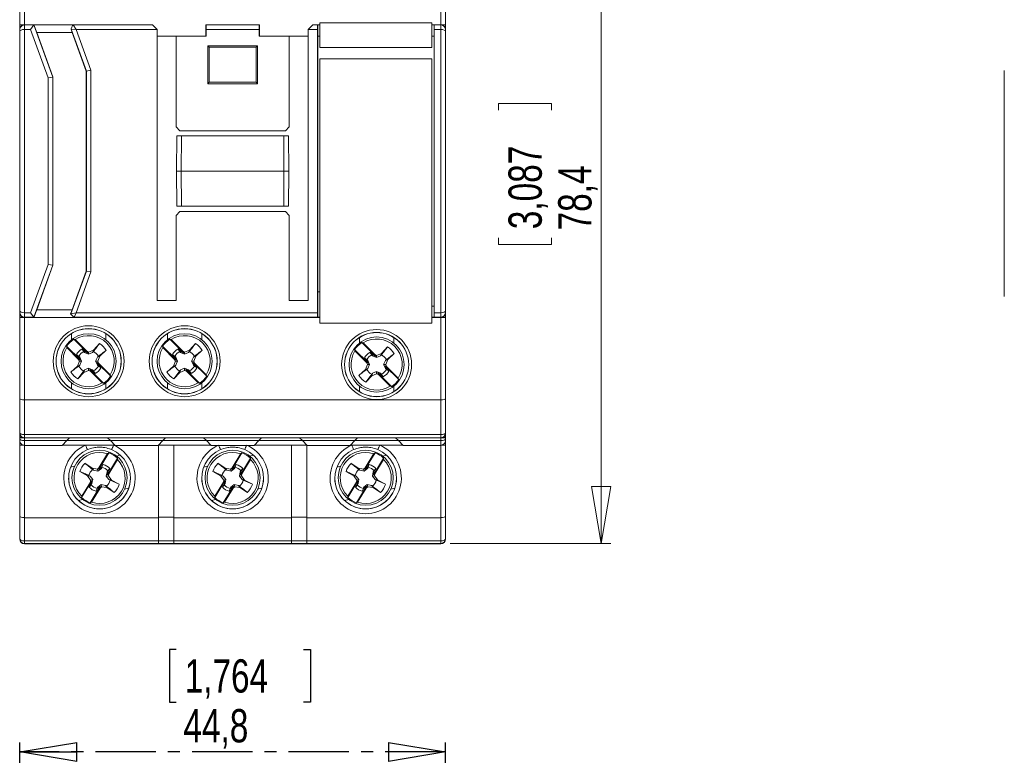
# Model space of a CAD drawing. Header units: millimetres. Extents: x 0 to 420, y 0 to 297.
# Tile 9 of 11: x 180 to 283, y 148 to 226. Entities that reach past the tile are written whole.
import ezdxf

# ---------------------------------------------------------------- set-up
doc = ezdxf.new("R2010")
doc.units = ezdxf.units.MM
doc.linetypes.add('CENTER', pattern=[10.16, 6.35, -1.27, 1.27, -1.27])
doc.layers.add('CENTRO', color=7, linetype='CENTER')
doc.styles.add('SLDTEXTSTYLE3', font='TXT', dxfattribs={"width": 0.75})
doc.dimstyles.new('SLDDIMSTYLE0', dxfattribs={"dimtxt": 3.5, "dimasz": 6, "dimexe": 0, "dimexo": 0.0625, "dimgap": 0.875, "dimtad": 1, "dimdec": 1, "dimrnd": 1e-09, "dimzin": 12, "dimdsep": 46, "dimtxsty": 'SLDTEXTSTYLE3', "dimblk1": 'CLOSED', "dimblk2": 'CLOSED', "dimsah": 1, "dimcen": 0.09, "dimadec": 0, "dimazin": 3, "dimtfac": 1, "dimtdec": 1, "dimtofl": 0, "dimtmove": 0, "dimatfit": 3, "dimldrblk": 'CLOSED', "dimfxl": 0, "dimfrac": 2, "dimtolj": 1, "dimtzin": 12, "dimarcsym": 0})

# ---------------------------------------------------------------- blocks, each defined once
blk = doc.blocks.new('_CLOSED')
at = {"color": 0, "linetype": 'ByBlock', "lineweight": -2}
for p, q in [((-1, 0.166667), (0, 0)), ((-1, 0.166667), (-1, -0.166667)), ((0, 0), (-1, -0.166667)), ((0, 0), (-1, 0))]:
    blk.add_line(p, q, dxfattribs=at)
blk = doc.blocks.new('_D')
at = {"color": 7, "linetype": 'Continuous', "lineweight": 0}
for p, q in [((225.09, 249.17), (241.96, 249.17)), ((240.96, 249.17), (240.96, 170.78)), ((230.16, 216.38), (230.16, 217.09)), ((230.16, 217.09), (235.72, 217.09)), ((235.72, 217.09), (235.72, 216.38)), ((230.16, 202.96), (230.16, 202.25)), ((230.16, 202.25), (235.72, 202.25)), ((235.72, 202.25), (235.72, 202.96)), ((225.09, 170.78), (241.96, 170.78))]:
    blk.add_line(p, q, dxfattribs=at)
at = {"color": 7, "linetype": 'Continuous', "lineweight": 0, "xscale": 6, "yscale": 6}
for p, rotation in [((240.96, 249.17, 32.92), 90.00000000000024), ((240.96, 170.78, 32.92), 270.0000000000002)]:
    blk.add_blockref('_CLOSED', p, dxfattribs=dict(at, rotation=rotation))
at = {"color": 7, "linetype": 'Continuous', "lineweight": 0, "char_height": 3.5, "attachment_point": 1, "rotation": 90, "style": 'SLDTEXTSTYLE3'}
for s, insert in [('3,087', (231.21, 203.85, 32.92)), ('78,4', (236.44, 203.72, 32.92))]:
    blk.add_mtext(s, dxfattribs=dict(at, insert=insert))
blk = doc.blocks.new('_D_1')
at = {"layer": 'CENTRO'}
for p, q in [((196.25, 159.64), (195.54, 159.64)), ((195.54, 159.64), (195.54, 154.08)), ((209.66, 159.64), (210.37, 159.64)), ((210.37, 159.64), (210.37, 154.08)), ((195.54, 154.08), (196.25, 154.08)), ((210.37, 154.08), (209.66, 154.08)), ((179.79, 144.78), (179.79, 149.85)), ((224.59, 144.78), (224.59, 149.85)), ((224.59, 148.85), (179.79, 148.85))]:
    blk.add_line(p, q, dxfattribs=at)
at = {"layer": 'CENTRO', "xscale": 6, "yscale": 6, "rotation": 180.0000000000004}
blk.add_blockref('_CLOSED', (179.79, 148.85, -6.8), dxfattribs=at)
at = {"layer": 'CENTRO', "xscale": 6, "yscale": 6}
blk.add_blockref('_CLOSED', (224.59, 148.85, -6.8), dxfattribs=at)
at = {"layer": 'CENTRO', "char_height": 3.5, "attachment_point": 1, "style": 'SLDTEXTSTYLE3'}
for s, insert in [('1,764', (197.14, 158.6, -6.8)), ('44,8', (197.01, 153.36, -6.8))]:
    blk.add_mtext(s, dxfattribs=dict(at, insert=insert))

msp = doc.modelspace()

# ---------------------------------------------------------------- linework, layer by layer
at = {"color": 7, "linetype": 'Continuous', "lineweight": 15}
for p, q in [((179.79, 225.36), (179.79, 233.92)), ((180.29, 234.01), (180.29, 225.36)), ((224.09, 225.36), (224.09, 234.01)), ((224.59, 233.92), (224.59, 225.36)), ((180.29, 225.36), (179.79, 225.36)), ((179.79, 225.36), (179.79, 224.86)), ((179.79, 224.84), (179.79, 224.86)), ((179.79, 224.66), (179.79, 224.84)), ((180.29, 225.36), (180.29, 225.34)), ((181.29, 225.36), (180.29, 225.36)), ((180.29, 225.34), (180.29, 224.86)), ((180.29, 225.34), (181.27, 225.34)), ((180.29, 224.86), (180.29, 195.06)), ((180.94, 224.86), (180.29, 224.86)), ((181.27, 225.34), (180.94, 224.86)), ((182.79, 219.78), (180.94, 224.86)), ((181.29, 225.36), (181.27, 225.34)), ((181.27, 225.34), (183.26, 219.86)), ((181.58, 224.56), (181.29, 225.36)), ((185.4, 225.36), (181.29, 225.36)), ((185.2, 224.93), (185.19, 224.9)), ((185.19, 224.9), (185.31, 224.56)), ((185.2, 224.93), (185.39, 225.34)), ((185.2, 224.93), (185.21, 224.89)), ((185.21, 224.89), (185.73, 224.86)), ((186.81, 220.49), (185.21, 224.89)), ((185.4, 225.36), (185.39, 225.34)), ((185.42, 225.34), (185.39, 225.34)), ((193.74, 225.36), (185.4, 225.36)), ((185.73, 224.86), (185.42, 225.34)), ((185.42, 225.34), (193.76, 225.34)), ((185.73, 224.86), (187.29, 220.57)), ((194.24, 224.86), (185.73, 224.86)), ((193.76, 225.34), (193.74, 225.36)), ((194.24, 224.86), (193.76, 225.34)), ((194.24, 224.86), (194.24, 196.36)), ((199.37, 224.16), (199.37, 225.36)), ((199.37, 225.36), (199.39, 225.34)), ((205.01, 225.36), (199.37, 225.36)), ((199.39, 224.86), (199.39, 225.34)), ((199.39, 225.34), (204.98, 225.34)), ((199.39, 224.16), (199.39, 224.86)), ((204.98, 224.86), (199.39, 224.86)), ((205.01, 225.36), (204.98, 225.34)), ((204.98, 225.34), (204.98, 224.86)), ((204.98, 224.86), (204.98, 224.16)), ((205.01, 225.36), (205.01, 224.16)), ((210.61, 225.34), (210.14, 224.86)), ((211.13, 224.86), (210.14, 224.86)), ((210.14, 196.36), (210.14, 224.86)), ((210.64, 225.36), (210.61, 225.34)), ((210.61, 225.34), (211.13, 225.34)), ((211.36, 225.36), (210.64, 225.36)), ((211.13, 225.34), (211.13, 224.86)), ((211.14, 225.34), (211.13, 225.34)), ((211.13, 224.86), (211.13, 195.06)), ((211.14, 225.34), (211.14, 224.16)), ((211.36, 225.34), (211.14, 225.34)), ((211.36, 225.56), (223.16, 225.56)), ((211.36, 225.56), (211.36, 222.96)), ((223.16, 225.56), (223.16, 222.96)), ((224.09, 225.36), (223.16, 225.36)), ((223.39, 225.34), (223.16, 225.34)), ((223.39, 224.86), (223.39, 225.34)), ((223.39, 225.34), (224.09, 225.34)), ((223.39, 225.34), (223.39, 225.34)), ((223.39, 224.16), (223.39, 225.34)), ((224.09, 224.86), (223.39, 224.86)), ((223.39, 195.06), (223.39, 224.86)), ((224.09, 225.34), (224.09, 225.36)), ((224.59, 225.36), (224.09, 225.36)), ((224.09, 224.86), (224.09, 225.34)), ((224.09, 195.06), (224.09, 224.86)), ((224.59, 224.86), (224.59, 225.36)), ((224.59, 224.86), (224.59, 224.84)), ((224.59, 224.84), (224.59, 224.66)), ((179.79, 195.27), (179.79, 224.66)), ((181.58, 224.56), (183.28, 219.87)), ((185.31, 224.56), (181.58, 224.56)), ((186.79, 220.49), (185.31, 224.56)), ((199.37, 224.16), (194.24, 224.16)), ((196.24, 224.16), (199.39, 224.16)), ((196.24, 214.61), (196.24, 224.16)), ((199.39, 224.16), (196.24, 224.16)), ((196.24, 224.16), (196.24, 224.16)), ((199.37, 224.16), (199.39, 224.16)), ((199.39, 224.16), (199.39, 224.16)), ((199.39, 224.16), (199.39, 224.16)), ((204.98, 224.16), (208.14, 224.16)), ((204.99, 224.16), (204.98, 224.16)), ((205.01, 224.16), (204.99, 224.16)), ((204.99, 224.16), (204.99, 224.16)), ((208.14, 224.16), (204.99, 224.16)), ((210.14, 224.16), (205.01, 224.16)), ((208.14, 224.16), (208.14, 214.61)), ((208.14, 224.16), (208.14, 224.16)), ((211.14, 197.26), (211.14, 224.16)), ((211.14, 224.16), (211.36, 224.16)), ((223.16, 224.16), (223.39, 224.16)), ((223.39, 224.16), (223.39, 195.76)), ((224.59, 224.66), (224.59, 195.27)), ((204.79, 223.16), (199.59, 223.16)), ((199.59, 223.16), (199.59, 219.16)), ((199.73, 223.02), (199.59, 223.16)), ((204.65, 223.02), (199.73, 223.02)), ((199.73, 223.02), (199.73, 219.31)), ((204.65, 223.02), (204.79, 223.16)), ((204.65, 219.31), (204.65, 223.02)), ((204.79, 219.16), (204.79, 223.16)), ((211.36, 222.96), (223.16, 222.96)), ((211.36, 221.76), (211.36, 193.96)), ((211.36, 221.76), (223.16, 221.76)), ((223.16, 221.76), (223.16, 193.96)), ((183.26, 219.86), (182.79, 219.78)), ((182.79, 200.15), (182.79, 219.78)), ((183.28, 219.87), (183.26, 219.86)), ((183.26, 219.86), (183.26, 200.06)), ((183.28, 219.87), (183.28, 200.06)), ((186.79, 220.49), (186.81, 220.49)), ((186.79, 199.44), (186.79, 220.49)), ((186.81, 220.49), (187.29, 220.57)), ((186.81, 199.44), (186.81, 220.49)), ((187.29, 220.57), (187.29, 199.35)), ((283.37, 220.56), (283.37, 196.76)), ((199.73, 219.31), (199.59, 219.16)), ((199.59, 219.16), (204.79, 219.16)), ((199.73, 219.31), (204.65, 219.31)), ((204.65, 219.31), (204.79, 219.16)), ((196.24, 214.61), (196.64, 214.21)), ((207.74, 214.21), (208.14, 214.61)), ((196.29, 209.96), (196.31, 213.66)), ((196.31, 213.66), (196.81, 213.66)), ((207.74, 214.21), (196.64, 214.21)), ((196.81, 213.66), (196.79, 209.96)), ((207.57, 213.66), (196.81, 213.66)), ((207.59, 209.96), (207.57, 213.66)), ((207.57, 213.66), (208.07, 213.66)), ((208.07, 213.66), (208.09, 209.96)), ((196.31, 206.26), (196.29, 209.96)), ((196.29, 209.96), (196.79, 209.96)), ((196.79, 209.96), (207.59, 209.96)), ((196.79, 209.96), (196.81, 206.26)), ((207.57, 206.26), (207.59, 209.96)), ((207.59, 209.96), (208.09, 209.96)), ((208.09, 209.96), (208.07, 206.26)), ((196.81, 206.26), (196.31, 206.26)), ((207.57, 206.26), (196.81, 206.26)), ((208.07, 206.26), (207.57, 206.26)), ((196.64, 205.71), (196.24, 205.31)), ((196.24, 196.36), (196.24, 205.31)), ((196.64, 205.71), (207.74, 205.71)), ((208.14, 205.31), (207.74, 205.71)), ((208.14, 205.31), (208.14, 196.36)), ((180.94, 195.06), (182.79, 200.15)), ((183.26, 200.06), (181.27, 194.59)), ((183.28, 200.06), (181.58, 195.36)), ((183.26, 200.06), (182.79, 200.15)), ((183.28, 200.06), (183.26, 200.06)), ((185.18, 194.94), (186.81, 199.44)), ((185.31, 195.36), (186.79, 199.44)), ((187.29, 199.35), (185.73, 195.06)), ((186.79, 199.44), (186.81, 199.44)), ((186.81, 199.44), (187.29, 199.35)), ((211.14, 197.26), (211.14, 194.59)), ((211.36, 197.26), (211.14, 197.26)), ((194.24, 196.36), (196.24, 196.36)), ((208.14, 196.36), (210.14, 196.36)), ((179.79, 195.09), (179.79, 195.27)), ((179.79, 195.06), (179.79, 195.09)), ((179.79, 195.06), (179.79, 194.56)), ((180.29, 195.06), (180.94, 195.06)), ((180.29, 195.06), (180.29, 194.59)), ((181.27, 194.59), (180.94, 195.06)), ((181.29, 194.56), (181.58, 195.36)), ((181.58, 195.36), (185.31, 195.36)), ((185.31, 195.36), (185.15, 194.93)), ((185.15, 194.93), (185.17, 194.91)), ((185.18, 194.94), (185.17, 194.91)), ((185.17, 194.91), (185.49, 194.59)), ((185.18, 194.94), (185.73, 195.06)), ((185.52, 194.59), (185.73, 195.06)), ((185.73, 195.06), (211.13, 195.06)), ((211.13, 195.06), (211.13, 194.59)), ((223.39, 195.76), (223.16, 195.76)), ((223.39, 194.59), (223.39, 195.76)), ((223.39, 194.59), (223.39, 195.06)), ((223.39, 195.06), (224.09, 195.06)), ((224.09, 194.59), (224.09, 195.06)), ((224.59, 195.27), (224.59, 195.09)), ((224.59, 195.09), (224.59, 195.06)), ((224.59, 194.56), (224.59, 195.06)), ((180.29, 194.56), (179.79, 194.56)), ((179.79, 186), (179.79, 194.56)), ((181.27, 194.59), (180.29, 194.59)), ((180.29, 194.59), (180.29, 194.56)), ((181.29, 194.56), (180.29, 194.56)), ((180.29, 194.56), (180.29, 185.91)), ((181.29, 194.56), (181.27, 194.59)), ((185.51, 194.56), (181.29, 194.56)), ((185.49, 194.59), (185.52, 194.59)), ((185.49, 194.59), (185.51, 194.56)), ((208.14, 194.56), (185.51, 194.56)), ((211.13, 194.59), (185.52, 194.59)), ((208.14, 194.58), (208.14, 194.56)), ((210.14, 194.56), (208.14, 194.56)), ((210.14, 194.58), (210.14, 194.56)), ((211.36, 194.56), (210.14, 194.56)), ((211.14, 194.59), (211.13, 194.59)), ((211.14, 194.59), (211.36, 194.59)), ((223.16, 193.96), (211.36, 193.96)), ((223.16, 194.59), (223.39, 194.59)), ((224.09, 194.56), (223.16, 194.56)), ((224.09, 194.59), (223.39, 194.59)), ((223.39, 194.59), (223.39, 194.59)), ((224.09, 194.56), (224.09, 194.59)), ((224.09, 185.91), (224.09, 194.56)), ((224.59, 194.56), (224.09, 194.56)), ((224.59, 194.56), (224.59, 186)), ((185.61, 192.24), (185.47, 192.28)), ((186.92, 190.84), (185.47, 192.28)), ((186.84, 191.01), (185.61, 192.24)), ((187.55, 191.14), (188.18, 191.83)), ((197.02, 190.84), (195.57, 192.28)), ((195.71, 192.24), (195.57, 192.28)), ((196.94, 191.01), (195.71, 192.24)), ((197.65, 191.14), (198.28, 191.83)), ((217.22, 190.49), (215.77, 191.93)), ((215.91, 191.89), (215.77, 191.93)), ((217.14, 190.66), (215.91, 191.89)), ((184.72, 191.53), (184.76, 191.4)), ((186.17, 190.09), (184.72, 191.53)), ((185.99, 190.16), (184.76, 191.4)), ((185.76, 190.67), (186.01, 190.47)), ((186.03, 190.41), (185.76, 190.67)), ((186.53, 190.99), (186.34, 191.25)), ((186.34, 191.25), (186.59, 190.97)), ((186.62, 190.89), (186.53, 190.99)), ((186.62, 190.89), (186.59, 190.97)), ((186.59, 190.97), (186.92, 190.84)), ((187.04, 190.7), (186.62, 190.89)), ((186.92, 190.84), (186.84, 191.01)), ((186.84, 191.01), (187.04, 190.93)), ((187.04, 190.93), (187.55, 191.14)), ((187.04, 190.7), (187.04, 190.93)), ((187.45, 190.89), (187.04, 190.7)), ((187.45, 190.89), (187.55, 191.14)), ((187.54, 190.99), (187.45, 190.89)), ((188.9, 191.11), (188.21, 190.48)), ((196.27, 190.09), (194.82, 191.53)), ((194.82, 191.53), (194.86, 191.4)), ((196.09, 190.16), (194.86, 191.4)), ((196.13, 190.41), (195.86, 190.67)), ((195.86, 190.67), (196.11, 190.47)), ((196.44, 191.25), (196.69, 190.97)), ((196.63, 190.99), (196.44, 191.25)), ((196.72, 190.89), (196.63, 190.99)), ((196.72, 190.89), (196.69, 190.97)), ((196.69, 190.97), (197.02, 190.84)), ((197.14, 190.7), (196.72, 190.89)), ((197.02, 190.84), (196.94, 191.01)), ((196.94, 191.01), (197.14, 190.93)), ((197.14, 190.93), (197.65, 191.14)), ((197.14, 190.7), (197.14, 190.93)), ((197.55, 190.89), (197.14, 190.7)), ((197.55, 190.89), (197.65, 191.14)), ((197.64, 190.99), (197.55, 190.89)), ((199, 191.11), (198.31, 190.48)), ((216.47, 189.74), (215.02, 191.18)), ((215.02, 191.18), (215.06, 191.05)), ((216.29, 189.81), (215.06, 191.05)), ((216.64, 190.9), (216.89, 190.62)), ((216.83, 190.64), (216.64, 190.9)), ((216.92, 190.54), (216.83, 190.64)), ((216.92, 190.54), (216.89, 190.62)), ((216.89, 190.62), (217.22, 190.49)), ((217.22, 190.49), (217.14, 190.66)), ((217.14, 190.66), (217.34, 190.58)), ((217.34, 190.58), (217.85, 190.79)), ((217.75, 190.54), (217.85, 190.79)), ((217.84, 190.64), (217.75, 190.54)), ((217.85, 190.79), (218.48, 191.48)), ((219.2, 190.76), (218.51, 190.13)), ((185.86, 189.45), (186.07, 189.96)), ((186.07, 189.96), (185.99, 190.16)), ((185.99, 190.16), (186.17, 190.09)), ((186.17, 190.09), (186.03, 190.41)), ((186.12, 190.38), (186.03, 190.41)), ((186.3, 189.96), (186.07, 189.96)), ((186.12, 190.38), (186.3, 189.96)), ((186.3, 189.96), (186.12, 189.55)), ((187.77, 189.96), (187.96, 190.38)), ((187.77, 189.96), (188, 189.96)), ((187.96, 189.55), (187.77, 189.96)), ((188.08, 189.77), (187.91, 189.84)), ((187.91, 189.84), (188.04, 189.52)), ((189.36, 188.39), (187.91, 189.84)), ((187.96, 190.38), (188.21, 190.48)), ((188.21, 190.48), (188, 189.96)), ((188, 189.96), (188.08, 189.77)), ((189.32, 188.53), (188.08, 189.77)), ((195.96, 189.45), (196.17, 189.96)), ((196.09, 190.16), (196.27, 190.09)), ((196.17, 189.96), (196.09, 190.16)), ((196.27, 190.09), (196.13, 190.41)), ((196.22, 190.38), (196.13, 190.41)), ((196.4, 189.96), (196.17, 189.96)), ((196.22, 190.38), (196.4, 189.96)), ((196.4, 189.96), (196.22, 189.55)), ((197.87, 189.96), (198.06, 190.38)), ((198.06, 189.55), (197.87, 189.96)), ((197.87, 189.96), (198.1, 189.96)), ((199.46, 188.39), (198.01, 189.84)), ((198.18, 189.77), (198.01, 189.84)), ((198.01, 189.84), (198.14, 189.52)), ((198.06, 190.38), (198.31, 190.48)), ((198.31, 190.48), (198.1, 189.96)), ((198.1, 189.96), (198.18, 189.77)), ((199.42, 188.53), (198.18, 189.77)), ((216.33, 190.06), (216.06, 190.32)), ((216.06, 190.32), (216.31, 190.12)), ((216.16, 189.1), (216.37, 189.61)), ((216.37, 189.61), (216.29, 189.81)), ((216.29, 189.81), (216.47, 189.74)), ((216.47, 189.74), (216.33, 190.06)), ((216.42, 190.03), (216.33, 190.06)), ((216.6, 189.61), (216.37, 189.61)), ((216.42, 190.03), (216.6, 189.61)), ((216.6, 189.61), (216.42, 189.2)), ((217.34, 190.35), (216.92, 190.54)), ((217.34, 190.35), (217.34, 190.58)), ((217.75, 190.54), (217.34, 190.35)), ((218.07, 189.61), (218.26, 190.03)), ((218.07, 189.61), (218.3, 189.61)), ((218.26, 189.2), (218.07, 189.61)), ((218.26, 190.03), (218.51, 190.13)), ((218.51, 190.13), (218.3, 189.61)), ((218.3, 189.61), (218.38, 189.42)), ((185.18, 188.82), (185.86, 189.45)), ((186.12, 189.55), (185.86, 189.45)), ((185.9, 188.1), (186.53, 188.94)), ((186.52, 188.79), (185.9, 188.1)), ((186.62, 189.04), (186.52, 188.79)), ((187.04, 189), (186.52, 188.79)), ((186.62, 189.04), (187.04, 189.23)), ((187.04, 189.23), (187.04, 189)), ((187.04, 189.23), (187.45, 189.04)), ((187.23, 188.92), (187.04, 189)), ((187.49, 188.96), (187.16, 189.09)), ((187.16, 189.09), (187.23, 188.92)), ((188.61, 187.65), (187.16, 189.09)), ((188.47, 187.68), (187.23, 188.92)), ((187.45, 189.04), (187.49, 188.96)), ((187.74, 188.68), (187.49, 188.96)), ((187.54, 188.94), (187.74, 188.68)), ((187.96, 189.55), (188.04, 189.52)), ((188.04, 189.52), (188.32, 189.26)), ((188.32, 189.26), (188.07, 189.46)), ((189.36, 188.39), (189.32, 188.53)), ((195.28, 188.82), (195.96, 189.45)), ((196.22, 189.55), (195.96, 189.45)), ((196, 188.1), (196.63, 188.94)), ((196.62, 188.79), (196, 188.1)), ((196.72, 189.04), (196.62, 188.79)), ((197.14, 189), (196.62, 188.79)), ((196.72, 189.04), (197.14, 189.23)), ((197.14, 189.23), (197.14, 189)), ((197.14, 189.23), (197.55, 189.04)), ((197.33, 188.92), (197.14, 189)), ((197.26, 189.09), (197.33, 188.92)), ((198.71, 187.65), (197.26, 189.09)), ((197.59, 188.96), (197.26, 189.09)), ((198.57, 187.68), (197.33, 188.92)), ((197.55, 189.04), (197.59, 188.96)), ((197.84, 188.68), (197.59, 188.96)), ((197.64, 188.94), (197.84, 188.68)), ((198.06, 189.55), (198.14, 189.52)), ((198.14, 189.52), (198.42, 189.26)), ((198.42, 189.26), (198.17, 189.46)), ((199.46, 188.39), (199.42, 188.53)), ((215.48, 188.47), (216.16, 189.1)), ((216.42, 189.2), (216.16, 189.1)), ((216.2, 187.75), (216.83, 188.59)), ((216.92, 188.69), (216.82, 188.44)), ((217.34, 188.65), (216.82, 188.44)), ((216.92, 188.69), (217.34, 188.88)), ((217.34, 188.88), (217.34, 188.65)), ((217.34, 188.88), (217.75, 188.69)), ((217.53, 188.57), (217.34, 188.65)), ((217.46, 188.74), (217.53, 188.57)), ((218.91, 187.3), (217.46, 188.74)), ((217.79, 188.61), (217.46, 188.74)), ((218.77, 187.33), (217.53, 188.57)), ((217.75, 188.69), (217.79, 188.61)), ((218.04, 188.33), (217.79, 188.61)), ((217.84, 188.59), (218.04, 188.33)), ((219.66, 188.04), (218.21, 189.49)), ((218.38, 189.42), (218.21, 189.49)), ((218.21, 189.49), (218.34, 189.17)), ((218.26, 189.2), (218.34, 189.17)), ((218.34, 189.17), (218.62, 188.91)), ((218.62, 188.91), (218.37, 189.11)), ((219.62, 188.18), (218.38, 189.42)), ((188.47, 187.68), (188.61, 187.65)), ((198.57, 187.68), (198.71, 187.65)), ((216.82, 188.44), (216.2, 187.75)), ((219.66, 188.04), (219.62, 188.18)), ((218.77, 187.33), (218.91, 187.3)), ((179.79, 182.41), (179.79, 186)), ((180.29, 185.91), (224.09, 185.91)), ((180.29, 185.91), (180.29, 182.24)), ((224.09, 182.24), (224.09, 185.91)), ((224.59, 186), (224.59, 182.41)), ((179.79, 181.92), (179.79, 182.41)), ((224.59, 182.41), (224.59, 181.92)), ((179.79, 181.91), (179.79, 181.92)), ((179.79, 181.92), (180.19, 181.92)), ((179.79, 181.82), (179.79, 181.91)), ((179.79, 181.61), (179.79, 181.82)), ((179.79, 181.61), (179.79, 181.12)), ((180.29, 182.24), (224.09, 182.24)), ((180.29, 182.24), (180.29, 181.91)), ((180.29, 181.91), (180.29, 181.61)), ((180.29, 181.91), (185.04, 181.91)), ((224.09, 181.91), (180.29, 181.91)), ((180.29, 181.61), (184.74, 181.61)), ((180.29, 181.61), (180.29, 181.11)), ((180.99, 181.91), (180.99, 181.91)), ((184.74, 181.61), (184.24, 181.11)), ((184.74, 181.61), (185.04, 181.91)), ((184.74, 181.61), (189.34, 181.61)), ((185.04, 181.91), (185.04, 181.91)), ((189.04, 181.91), (185.04, 181.91)), ((189.04, 181.91), (195.14, 181.91)), ((189.04, 181.91), (189.34, 181.61)), ((189.04, 181.91), (189.04, 181.91)), ((189.34, 181.61), (194.84, 181.61)), ((189.84, 181.11), (189.34, 181.61)), ((194.84, 181.61), (194.34, 181.11)), ((194.84, 181.61), (195.14, 181.91)), ((194.84, 181.61), (199.44, 181.61)), ((195.14, 181.91), (195.14, 181.91)), ((199.14, 181.91), (195.14, 181.91)), ((199.14, 181.91), (205.24, 181.91)), ((199.14, 181.91), (199.14, 181.91)), ((199.14, 181.91), (199.44, 181.61)), ((199.44, 181.61), (204.94, 181.61)), ((199.94, 181.11), (199.44, 181.61)), ((204.94, 181.61), (204.44, 181.11)), ((204.94, 181.61), (205.24, 181.91)), ((204.94, 181.61), (209.54, 181.61)), ((205.24, 181.91), (205.24, 181.91)), ((209.24, 181.91), (205.24, 181.91)), ((209.24, 181.91), (215.34, 181.91)), ((209.24, 181.91), (209.54, 181.61)), ((209.24, 181.91), (209.24, 181.91)), ((209.54, 181.61), (215.04, 181.61)), ((210.04, 181.11), (209.54, 181.61)), ((215.04, 181.61), (214.54, 181.11)), ((215.04, 181.61), (215.34, 181.91)), ((215.04, 181.61), (219.64, 181.61)), ((215.34, 181.91), (215.34, 181.91)), ((219.34, 181.91), (215.34, 181.91)), ((219.34, 181.91), (219.64, 181.61)), ((219.34, 181.91), (224.09, 181.91)), ((219.34, 181.91), (219.34, 181.91)), ((219.64, 181.61), (224.09, 181.61)), ((220.14, 181.11), (219.64, 181.61)), ((223.39, 181.91), (223.39, 181.91)), ((224.09, 182.24), (224.09, 181.91)), ((224.09, 181.61), (224.09, 181.91)), ((224.09, 181.11), (224.09, 181.61)), ((224.19, 181.92), (224.59, 181.92)), ((224.59, 181.91), (224.59, 181.92)), ((224.59, 181.91), (224.59, 181.82)), ((224.59, 181.82), (224.59, 181.61)), ((224.59, 181.12), (224.59, 181.61)), ((179.79, 173.62), (179.79, 181.12)), ((184.24, 181.11), (180.29, 181.11)), ((189.84, 181.12), (184.24, 181.12)), ((189.17, 180.31), (188.1, 178.57)), ((189.04, 180.24), (188.13, 178.75)), ((189.17, 180.31), (189.04, 180.24)), ((194.34, 181.11), (189.84, 181.11)), ((199.94, 181.12), (194.34, 181.12)), ((194.39, 181.12), (194.39, 173.5)), ((195.99, 173.5), (195.99, 181.12)), ((204.44, 181.11), (199.94, 181.11)), ((203.17, 180.31), (202.1, 178.57)), ((203.04, 180.24), (202.13, 178.75)), ((203.17, 180.31), (203.04, 180.24)), ((210.04, 181.12), (204.44, 181.12)), ((208.39, 181.12), (208.39, 173.5)), ((209.99, 173.5), (209.99, 181.12)), ((214.54, 181.11), (210.04, 181.11)), ((220.14, 181.12), (214.54, 181.12)), ((217.17, 180.31), (216.1, 178.57)), ((217.04, 180.24), (216.13, 178.75)), ((217.17, 180.31), (217.04, 180.24)), ((224.09, 181.11), (220.14, 181.11)), ((224.59, 181.12), (224.59, 173.62)), ((186.64, 179.23), (187.41, 178.71)), ((190.07, 179.76), (189.01, 178.02)), ((190.07, 179.61), (189.16, 178.12)), ((190.07, 179.61), (190.07, 179.76)), ((200.64, 179.23), (201.41, 178.71)), ((204.07, 179.76), (203.01, 178.02)), ((204.07, 179.61), (203.16, 178.12)), ((204.07, 179.61), (204.07, 179.76)), ((214.64, 179.23), (215.41, 178.71)), ((218.07, 179.76), (217.01, 178.02)), ((218.07, 179.61), (217.16, 178.12)), ((218.07, 179.61), (218.07, 179.76)), ((186.93, 177.91), (186.11, 178.36)), ((187.41, 178.71), (187.96, 178.62)), ((187.57, 178.49), (187.41, 178.71)), ((188.02, 178.41), (187.57, 178.49)), ((187.96, 178.62), (188.13, 178.75)), ((188.02, 178.41), (187.96, 178.62)), ((188.38, 178.69), (188.02, 178.41)), ((188.1, 178.57), (188.39, 178.77)), ((188.13, 178.75), (188.1, 178.57)), ((188.38, 178.69), (188.39, 178.77)), ((188.39, 178.77), (188.57, 179.1)), ((188.57, 179.1), (188.44, 178.81)), ((188.9, 177.87), (188.99, 178.31)), ((188.99, 178.31), (189.06, 178.36)), ((189.06, 178.36), (189.01, 178.02)), ((189.27, 178.67), (189.06, 178.36)), ((189.07, 178.43), (189.27, 178.67)), ((200.93, 177.91), (200.11, 178.36)), ((201.41, 178.71), (201.96, 178.62)), ((201.57, 178.49), (201.41, 178.71)), ((202.02, 178.41), (201.57, 178.49)), ((201.96, 178.62), (202.13, 178.75)), ((202.02, 178.41), (201.96, 178.62)), ((202.38, 178.69), (202.02, 178.41)), ((202.1, 178.57), (202.39, 178.77)), ((202.13, 178.75), (202.1, 178.57)), ((202.38, 178.69), (202.39, 178.77)), ((202.39, 178.77), (202.57, 179.1)), ((202.57, 179.1), (202.44, 178.81)), ((202.9, 177.87), (202.99, 178.31)), ((202.99, 178.31), (203.06, 178.36)), ((203.06, 178.36), (203.01, 178.02)), ((203.27, 178.67), (203.06, 178.36)), ((203.07, 178.43), (203.27, 178.67)), ((214.93, 177.91), (214.11, 178.36)), ((215.41, 178.71), (215.96, 178.62)), ((215.57, 178.49), (215.41, 178.71)), ((216.02, 178.41), (215.57, 178.49)), ((215.96, 178.62), (216.13, 178.75)), ((216.02, 178.41), (215.96, 178.62)), ((216.38, 178.69), (216.02, 178.41)), ((216.1, 178.57), (216.39, 178.77)), ((216.13, 178.75), (216.1, 178.57)), ((216.38, 178.69), (216.39, 178.77)), ((216.39, 178.77), (216.57, 179.1)), ((216.57, 179.1), (216.44, 178.81)), ((216.9, 177.87), (216.99, 178.31)), ((216.99, 178.31), (217.06, 178.36)), ((217.06, 178.36), (217.01, 178.02)), ((217.27, 178.67), (217.06, 178.36)), ((217.07, 178.43), (217.27, 178.67)), ((187.37, 177.37), (186.3, 175.62)), ((187.22, 177.25), (186.31, 175.76)), ((187.25, 177.46), (186.93, 177.91)), ((187.19, 177.88), (186.93, 177.91)), ((187.07, 177.95), (187.19, 177.88)), ((187.19, 177.88), (187.47, 177.52)), ((187.22, 177.25), (187.25, 177.46)), ((187.37, 177.37), (187.22, 177.25)), ((187.47, 177.52), (187.25, 177.46)), ((187.32, 177.02), (187.37, 177.37)), ((187.47, 177.52), (187.39, 177.08)), ((188.9, 177.87), (189.13, 177.91)), ((189.18, 177.51), (188.9, 177.87)), ((189.01, 178.02), (189.16, 178.12)), ((189.16, 178.12), (189.13, 177.91)), ((189.13, 177.91), (189.45, 177.46)), ((189.18, 177.51), (189.45, 177.46)), ((190.27, 177.01), (189.31, 177.44)), ((189.45, 177.46), (190.27, 177.01)), ((201.37, 177.37), (200.3, 175.62)), ((201.22, 177.25), (200.31, 175.76)), ((201.25, 177.46), (200.93, 177.91)), ((201.19, 177.88), (200.93, 177.91)), ((201.07, 177.95), (201.19, 177.88)), ((201.19, 177.88), (201.47, 177.52)), ((201.22, 177.25), (201.25, 177.46)), ((201.37, 177.37), (201.22, 177.25)), ((201.47, 177.52), (201.25, 177.46)), ((201.32, 177.02), (201.37, 177.37)), ((201.47, 177.52), (201.39, 177.08)), ((202.9, 177.87), (203.13, 177.91)), ((203.18, 177.51), (202.9, 177.87)), ((203.01, 178.02), (203.16, 178.12)), ((203.16, 178.12), (203.13, 177.91)), ((203.13, 177.91), (203.45, 177.46)), ((203.18, 177.51), (203.45, 177.46)), ((204.27, 177.01), (203.31, 177.44)), ((203.45, 177.46), (204.27, 177.01)), ((215.37, 177.37), (214.3, 175.62)), ((215.22, 177.25), (214.31, 175.76)), ((215.25, 177.46), (214.93, 177.91)), ((215.19, 177.88), (214.93, 177.91)), ((215.07, 177.95), (215.19, 177.88)), ((215.19, 177.88), (215.47, 177.52)), ((215.22, 177.25), (215.25, 177.46)), ((215.37, 177.37), (215.22, 177.25)), ((215.47, 177.52), (215.25, 177.46)), ((215.32, 177.02), (215.37, 177.37)), ((215.47, 177.52), (215.39, 177.08)), ((216.9, 177.87), (217.13, 177.91)), ((217.18, 177.51), (216.9, 177.87)), ((217.01, 178.02), (217.16, 178.12)), ((217.16, 178.12), (217.13, 177.91)), ((217.13, 177.91), (217.45, 177.46)), ((217.18, 177.51), (217.45, 177.46)), ((218.27, 177.01), (217.31, 177.44)), ((217.45, 177.46), (218.27, 177.01)), ((187.11, 176.71), (187.32, 177.02)), ((187.31, 176.96), (187.11, 176.71)), ((188.27, 176.81), (187.21, 175.07)), ((187.39, 177.08), (187.31, 176.96)), ((187.39, 177.08), (187.32, 177.02)), ((188.24, 176.62), (187.33, 175.13)), ((187.99, 176.61), (187.81, 176.28)), ((187.81, 176.28), (187.94, 176.58)), ((188.27, 176.81), (187.99, 176.61)), ((188, 176.7), (187.99, 176.61)), ((188, 176.7), (188.36, 176.98)), ((188.24, 176.62), (188.27, 176.81)), ((188.41, 176.75), (188.24, 176.62)), ((188.36, 176.98), (188.41, 176.75)), ((188.36, 176.98), (188.81, 176.9)), ((188.96, 176.66), (188.41, 176.75)), ((188.81, 176.9), (188.96, 176.66)), ((189.74, 176.14), (188.96, 176.66)), ((201.11, 176.71), (201.32, 177.02)), ((201.31, 176.96), (201.11, 176.71)), ((202.27, 176.81), (201.21, 175.07)), ((201.39, 177.08), (201.31, 176.96)), ((201.39, 177.08), (201.32, 177.02)), ((202.24, 176.62), (201.33, 175.13)), ((201.99, 176.61), (201.81, 176.28)), ((201.81, 176.28), (201.94, 176.58)), ((202.27, 176.81), (201.99, 176.61)), ((202, 176.7), (201.99, 176.61)), ((202, 176.7), (202.36, 176.98)), ((202.24, 176.62), (202.27, 176.81)), ((202.41, 176.75), (202.24, 176.62)), ((202.36, 176.98), (202.41, 176.75)), ((202.36, 176.98), (202.81, 176.9)), ((202.96, 176.66), (202.41, 176.75)), ((202.81, 176.9), (202.96, 176.66)), ((203.74, 176.14), (202.96, 176.66)), ((215.11, 176.71), (215.32, 177.02)), ((215.31, 176.96), (215.11, 176.71)), ((216.27, 176.81), (215.21, 175.07)), ((215.39, 177.08), (215.31, 176.96)), ((215.39, 177.08), (215.32, 177.02)), ((216.24, 176.62), (215.33, 175.13)), ((215.99, 176.61), (215.81, 176.28)), ((215.81, 176.28), (215.94, 176.58)), ((216.27, 176.81), (215.99, 176.61)), ((216, 176.7), (215.99, 176.61)), ((216, 176.7), (216.36, 176.98)), ((216.24, 176.62), (216.27, 176.81)), ((216.41, 176.75), (216.24, 176.62)), ((216.36, 176.98), (216.41, 176.75)), ((216.36, 176.98), (216.81, 176.9)), ((216.96, 176.66), (216.41, 176.75)), ((216.81, 176.9), (216.96, 176.66)), ((217.74, 176.14), (216.96, 176.66)), ((186.31, 175.76), (186.3, 175.62)), ((187.21, 175.07), (187.33, 175.13)), ((200.31, 175.76), (200.3, 175.62)), ((201.21, 175.07), (201.33, 175.13)), ((214.31, 175.76), (214.3, 175.62)), ((215.21, 175.07), (215.33, 175.13)), ((179.79, 171.28), (179.79, 173.62)), ((180.29, 173.5), (194.39, 173.5)), ((180.29, 173.5), (180.29, 171.06)), ((195.99, 173.57), (194.39, 173.57)), ((194.39, 171.06), (194.39, 173.5)), ((195.99, 173.5), (208.39, 173.5)), ((195.99, 173.5), (195.99, 171.06)), ((209.99, 173.57), (208.39, 173.57)), ((208.39, 171.06), (208.39, 173.5)), ((209.99, 173.5), (224.09, 173.5)), ((209.99, 173.5), (209.99, 171.06)), ((224.09, 171.06), (224.09, 173.5)), ((224.59, 173.62), (224.59, 171.28)), ((179.79, 171.28), (179.79, 171.26)), ((180.29, 171.06), (194.39, 171.06)), ((180.29, 171.06), (180.29, 170.78)), ((194.39, 171.06), (195.99, 171.06)), ((194.39, 171.06), (194.39, 170.78)), ((195.99, 171.06), (208.39, 171.06)), ((195.99, 170.78), (195.99, 171.06)), ((208.39, 171.06), (209.99, 171.06)), ((208.39, 171.06), (208.39, 170.78)), ((209.99, 171.06), (224.09, 171.06)), ((209.99, 170.78), (209.99, 171.06)), ((224.09, 171.06), (224.09, 170.78)), ((224.59, 171.26), (224.59, 171.28)), ((194.39, 170.78), (180.29, 170.78)), ((224.09, 170.76), (180.29, 170.76)), ((195.99, 170.78), (194.39, 170.78)), ((208.39, 170.78), (195.99, 170.78)), ((209.99, 170.78), (208.39, 170.78)), ((224.09, 170.78), (209.99, 170.78))]:
    msp.add_line(p, q, dxfattribs=at)
at = {"color": 8, "linetype": 'Continuous', "lineweight": 15}
for p, q in [((185.24, 192.24), (185.24, 192.87)), ((188.84, 192.24), (188.84, 192.87)), ((195.34, 192.24), (195.34, 192.87)), ((198.94, 192.24), (198.94, 192.87)), ((215.54, 191.89), (215.54, 192.46)), ((219.14, 191.89), (219.14, 192.46)), ((185.24, 187.06), (185.24, 187.69)), ((188.84, 187.06), (188.84, 187.69)), ((195.34, 187.06), (195.34, 187.69)), ((198.94, 187.06), (198.94, 187.69)), ((215.54, 186.77), (215.54, 187.34)), ((219.14, 186.77), (219.14, 187.34)), ((180.29, 181.11), (180.29, 173.5)), ((224.09, 173.5), (224.09, 181.11)), ((190.37, 180.08), (189.97, 179.98)), ((204.37, 180.08), (203.97, 179.98)), ((218.37, 180.08), (217.97, 179.98)), ((185.56, 178.92), (185.15, 178.82)), ((199.56, 178.92), (199.15, 178.82)), ((213.56, 178.92), (213.15, 178.82)), ((191.25, 176.59), (190.82, 176.49)), ((205.25, 176.59), (204.82, 176.49)), ((219.25, 176.59), (218.82, 176.49)), ((186.4, 175.42), (185.96, 175.31)), ((200.4, 175.42), (199.96, 175.31)), ((214.4, 175.42), (213.96, 175.31))]:
    msp.add_line(p, q, dxfattribs=at)
at = {"color": 7, "linetype": 'Continuous', "lineweight": 15, "flags": 128}
for points in [[(180.29, 182.24), (180.19, 182.24), (180.1, 182.25), (180.01, 182.27), (179.93, 182.29), (179.87, 182.32), (179.83, 182.35), (179.8, 182.38), (179.79, 182.41)], [(224.09, 182.24), (224.19, 182.24), (224.28, 182.25), (224.37, 182.27), (224.44, 182.29), (224.5, 182.32), (224.55, 182.35), (224.58, 182.38), (224.59, 182.41)], [(180.29, 171.06), (180.19, 171.07), (180.1, 171.08), (180.01, 171.1), (179.93, 171.12), (179.87, 171.16), (179.83, 171.19), (179.8, 171.23), (179.79, 171.28)], [(224.09, 171.06), (224.19, 171.07), (224.28, 171.08), (224.37, 171.1), (224.44, 171.12), (224.5, 171.16), (224.55, 171.19), (224.58, 171.23), (224.59, 171.28)]]:
    msp.add_lwpolyline(points, dxfattribs=at)
at = {"color": 7, "linetype": 'Continuous', "lineweight": 15}
for centre, radius in [((187.04, 189.96), 3.73), ((197.14, 189.96), 3.73), ((187.04, 189.96), 3.43), ((187.04, 189.96), 3.42), ((187.04, 189.96), 2.9), ((187.04, 189.96), 2.9), ((197.14, 189.96), 3.43), ((197.14, 189.96), 3.42), ((197.14, 189.96), 2.9), ((197.14, 189.96), 2.9), ((217.34, 189.61), 3.68), ((217.34, 189.61), 3.38), ((217.34, 189.61), 3.37), ((217.34, 189.61), 2.9), ((217.34, 189.61), 2.9), ((188.19, 177.7), 2.9), ((202.19, 177.7), 2.9), ((216.19, 177.7), 2.9)]:
    msp.add_circle(centre, radius, dxfattribs=at)
for centre, radius, start, end in [((180.29, 224.86), 0.5, 89.9994, 179.9998), ((224.09, 224.86), 0.5, 0.0006, 90.0005), ((180.29, 195.06), 0.5, 180.0002, 270.0005), ((224.09, 195.06), 0.5, 269.9996, 359.9995), ((187.04, 189.96), 2.8, 124.091, 145.909), ((187.04, 189.96), 2.69, 327.8824, 122.1176), ((187.04, 189.96), 2.18, 31.5531, 58.4469), ((197.14, 189.96), 2.8, 124.091, 145.909), ((197.14, 189.96), 2.69, 327.8824, 122.1176), ((197.14, 189.96), 2.18, 31.5531, 58.4469), ((217.34, 189.61), 2.8, 124.091, 145.909), ((217.34, 189.61), 2.69, 327.8824, 122.1176), ((187.04, 189.96), 2.69, 147.8824, 302.1176), ((187.04, 189.96), 1.46, 118.6836, 151.3164), ((187.04, 189.96), 1.14, 116.2477, 153.7523), ((187.04, 189.96), 1.14, 26.2477, 63.7523), ((197.14, 189.96), 2.69, 147.8824, 302.1176), ((197.14, 189.96), 1.46, 118.6836, 151.3164), ((197.14, 189.96), 1.14, 116.2477, 153.7523), ((197.14, 189.96), 1.14, 26.2477, 63.7523), ((217.34, 189.61), 2.69, 147.8824, 302.1176), ((217.34, 189.61), 1.46, 118.6836, 151.3164), ((217.34, 189.61), 1.15, 116.2477, 153.7523), ((217.34, 189.61), 1.14, 26.2477, 63.7523), ((217.34, 189.61), 2.18, 31.5531, 58.4469), ((187.04, 189.96), 2.18, 211.5531, 238.4469), ((187.04, 189.96), 1.15, 206.2477, 243.7523), ((187.04, 189.96), 1.14, 296.2477, 333.7523), ((187.04, 189.96), 1.46, 298.6836, 331.3164), ((197.14, 189.96), 2.18, 211.5531, 238.4469), ((197.14, 189.96), 1.15, 206.2477, 243.7523), ((197.14, 189.96), 1.14, 296.2477, 333.7523), ((197.14, 189.96), 1.46, 298.6836, 331.3164), ((217.34, 189.61), 1.14, 206.2477, 243.7523), ((217.34, 189.61), 1.14, 296.2477, 333.7523), ((217.34, 189.61), 1.46, 298.6836, 331.3164), ((187.04, 189.96), 2.8, 304.091, 325.909), ((197.14, 189.96), 2.8, 304.091, 325.909), ((217.34, 189.61), 2.18, 211.5531, 238.4469), ((217.34, 189.61), 2.8, 304.091, 325.909), ((180.29, 182.41), 0.5, 180, 270), ((224.09, 182.41), 0.5, 270, 0), ((180.16, 205.79), 23.88, 269.1002, 270.3001), ((224.21, 205.79), 23.88, 269.6999, 270.8998), ((188.19, 177.67), 3.75, 113.0741, 66.9259), ((188.19, 177.67), 3.25, 113.0741, 66.9259), ((188.19, 177.68), 2.69, 71.447, 225.6827), ((241.98, 204.52), 60.01, 202.9548, 203.4299), ((188.19, 177.69), 2.8, 47.6568, 69.4742), ((134.57, 204.45), 59.82, 336.5695, 337.046), ((202.19, 177.67), 3.75, 113.0741, 66.9259), ((202.19, 177.67), 3.25, 113.0741, 66.9259), ((202.19, 177.68), 2.69, 71.447, 225.6827), ((255.78, 204.44), 59.8, 202.9539, 203.4307), ((202.19, 177.69), 2.8, 47.6568, 69.4742), ((148.59, 204.44), 59.8, 336.5693, 337.0461), ((216.19, 177.67), 3.75, 113.0741, 66.9259), ((216.19, 177.67), 3.25, 113.0741, 66.9259), ((216.19, 177.68), 2.69, 71.447, 225.6827), ((269.73, 204.42), 59.74, 202.9538, 203.431), ((216.19, 177.69), 2.8, 47.6568, 69.4742), ((162.55, 204.46), 59.85, 336.5695, 337.0458), ((188.19, 177.68), 2.18, 135.1181, 162.0116), ((188.19, 177.68), 2.69, 251.447, 45.6827), ((202.19, 177.68), 2.18, 135.118, 162.0117), ((202.19, 177.68), 2.69, 251.447, 45.6827), ((216.19, 177.68), 2.18, 135.118, 162.0116), ((216.19, 177.68), 2.69, 251.447, 45.6827), ((188.19, 177.69), 1.14, 129.8122, 167.3174), ((188.19, 177.69), 1.14, 39.8131, 77.3178), ((188.19, 177.69), 1.46, 42.2491, 74.8818), ((202.19, 177.69), 1.14, 129.8123, 167.3173), ((202.19, 177.69), 1.14, 39.8131, 77.3178), ((202.19, 177.69), 1.46, 42.2491, 74.8818), ((216.19, 177.69), 1.14, 129.8122, 167.3174), ((216.19, 177.69), 1.14, 39.8131, 77.3178), ((216.19, 177.69), 1.46, 42.2491, 74.8818), ((188.19, 177.67), 3.25, 180.0006, 359.9994), ((188.19, 177.69), 1.14, 309.8125, 347.317), ((202.19, 177.67), 3.25, 180.0006, 359.9994), ((202.19, 177.69), 1.14, 309.8125, 347.317), ((216.19, 177.67), 3.25, 180.0006, 359.9994), ((216.19, 177.69), 1.14, 309.8125, 347.317), ((188.19, 177.69), 1.46, 222.2491, 254.8818), ((188.19, 177.69), 1.15, 219.8135, 257.3175), ((188.19, 177.68), 2.18, 315.1177, 342.012), ((202.19, 177.69), 1.46, 222.2491, 254.8818), ((202.19, 177.69), 1.15, 219.8134, 257.3175), ((202.19, 177.68), 2.18, 315.1178, 342.0119), ((216.19, 177.69), 1.46, 222.2491, 254.8818), ((216.19, 177.69), 1.15, 219.8134, 257.3175), ((216.19, 177.68), 2.18, 315.1178, 342.0119), ((188.19, 177.69), 2.8, 227.6563, 249.4748), ((202.19, 177.69), 2.8, 227.6564, 249.4746), ((216.19, 177.69), 2.8, 227.6564, 249.4746), ((180.29, 171.28), 0.5, 180.0005, 270.0002), ((180.29, 171.26), 0.5, 180, 270), ((224.09, 171.28), 0.5, 269.9999, 359.9992), ((224.09, 171.26), 0.5, 270, 0)]:
    msp.add_arc(centre, radius, start, end, dxfattribs=at)
at = {"color": 8, "linetype": 'Continuous', "lineweight": 15}
for centre, start, end in [((180.14, 203.03), 269.0866, 270.2359), ((224.24, 203.03), 269.7641, 270.9134)]:
    msp.add_arc(centre, 21.91, start, end, dxfattribs=at)
at = {"color": 7, "linetype": 'Continuous', "lineweight": 15}
for centre, major_axis, ratio, start_param, end_param in [((180.29, 224.84), (0.5, 0), 0.997834, 1.570796, 3.141593), ((180.29, 224.66), (0.5, 0), 0.414214, 1.570796, 3.141593), ((224.09, 224.84), (0.5, 0), 0.997834, 0, 1.570796), ((224.09, 224.66), (0.5, 0), 0.414214, 0, 1.570796), ((180.29, 195.27), (0.5, 0), 0.414214, 3.141593, 4.712389), ((180.29, 195.09), (0.5, 0), 0.997834, 3.141593, 4.712389), ((224.09, 195.27), (0.5, 0), 0.414214, 4.712389, 6.283185), ((224.09, 195.09), (0.5, 0), 0.997834, 4.712389, 6.283185), ((209.14, 194.58), (1, 0), 0.005236, 1.570796, 3.141593), ((209.14, 194.58), (1, 0), 0.005236, 0, 1.570796), ((180.29, 186), (0.5, 0), 0.181335, 3.141593, 4.712389), ((224.09, 186), (0.5, 0), 0.181335, 4.712389, 6.283185), ((180.29, 181.82), (0.5, 0), 0.419444, 3.141593, 4.712389), ((180.29, 181.61), (0, 0.501), 0.99785, 1.570796, 3.141593), ((224.09, 181.82), (0.5, 0), 0.419444, 4.712389, 6.283185), ((224.09, 181.61), (0, 0.501), 0.99785, 3.141593, 4.712389), ((180.29, 173.62), (0.5, 0), 0.226928, 3.141593, 4.712389), ((224.09, 173.62), (0.5, 0), 0.226928, 4.712389, 6.283185)]:
    msp.add_ellipse(centre, major_axis=major_axis, ratio=ratio, start_param=start_param, end_param=end_param, dxfattribs=at)
for points, knots in [([(188.18, 191.83), (188.08, 191.69), (187.86, 191.41), (187.65, 191.13), (187.54, 190.99)], [0, 0, 0, 0, 0.498758, 1, 1, 1, 1]), ([(198.28, 191.83), (198.18, 191.69), (197.96, 191.41), (197.75, 191.13), (197.64, 190.99)], [0, 0, 0, 0, 0.498758, 1, 1, 1, 1]), ([(188.07, 190.47), (188.2, 190.58), (188.48, 190.79), (188.76, 191), (188.9, 191.11)], [0, 0, 0, 0, 0.491103, 1, 1, 1, 1]), ([(198.17, 190.47), (198.3, 190.58), (198.58, 190.79), (198.86, 191), (199, 191.11)], [0, 0, 0, 0, 0.491103, 1, 1, 1, 1]), ([(218.48, 191.48), (218.38, 191.34), (218.16, 191.06), (217.95, 190.78), (217.84, 190.64)], [0, 0, 0, 0, 0.498758, 1, 1, 1, 1]), ([(218.37, 190.12), (218.5, 190.23), (218.78, 190.44), (219.06, 190.65), (219.2, 190.76)], [0, 0, 0, 0, 0.491103, 1, 1, 1, 1]), ([(186.01, 190.47), (186.03, 190.46), (186.06, 190.43), (186.1, 190.4), (186.12, 190.38)], [0, 0, 0, 0, 0.429663, 1, 1, 1, 1]), ([(187.96, 190.38), (187.98, 190.4), (188.02, 190.43), (188.05, 190.46), (188.07, 190.47)], [0, 0, 0, 0, 0.570329, 1, 1, 1, 1]), ([(196.11, 190.47), (196.13, 190.46), (196.16, 190.43), (196.2, 190.4), (196.22, 190.38)], [0, 0, 0, 0, 0.42967, 1, 1, 1, 1]), ([(198.06, 190.38), (198.08, 190.4), (198.12, 190.43), (198.15, 190.46), (198.17, 190.47)], [0, 0, 0, 0, 0.570332, 1, 1, 1, 1]), ([(216.31, 190.12), (216.33, 190.11), (216.36, 190.08), (216.4, 190.05), (216.42, 190.03)], [0, 0, 0, 0, 0.42967, 1, 1, 1, 1]), ([(218.26, 190.03), (218.28, 190.05), (218.32, 190.08), (218.35, 190.11), (218.37, 190.12)], [0, 0, 0, 0, 0.570332, 1, 1, 1, 1]), ([(186.01, 189.46), (185.87, 189.35), (185.6, 189.14), (185.32, 188.93), (185.18, 188.82)], [0, 0, 0, 0, 0.491103, 1, 1, 1, 1]), ([(186.12, 189.55), (186.1, 189.53), (186.06, 189.5), (186.03, 189.47), (186.01, 189.46)], [0, 0, 0, 0, 0.570335, 1, 1, 1, 1]), ([(186.53, 188.94), (186.55, 188.95), (186.58, 188.99), (186.61, 189.02), (186.62, 189.04)], [0, 0, 0, 0, 0.429676, 1, 1, 1, 1]), ([(187.45, 189.04), (187.47, 189.02), (187.5, 188.99), (187.53, 188.95), (187.54, 188.94)], [0, 0, 0, 0, 0.570327, 1, 1, 1, 1]), ([(188.07, 189.46), (188.05, 189.47), (188.02, 189.5), (187.98, 189.53), (187.96, 189.55)], [0, 0, 0, 0, 0.429673, 1, 1, 1, 1]), ([(196.11, 189.46), (195.97, 189.35), (195.7, 189.14), (195.42, 188.93), (195.28, 188.82)], [0, 0, 0, 0, 0.491103, 1, 1, 1, 1]), ([(196.22, 189.55), (196.2, 189.53), (196.16, 189.5), (196.13, 189.47), (196.11, 189.46)], [0, 0, 0, 0, 0.570328, 1, 1, 1, 1]), ([(196.63, 188.94), (196.65, 188.95), (196.68, 188.99), (196.71, 189.02), (196.72, 189.04)], [0, 0, 0, 0, 0.429673, 1, 1, 1, 1]), ([(197.55, 189.04), (197.57, 189.02), (197.6, 188.99), (197.63, 188.95), (197.64, 188.94)], [0, 0, 0, 0, 0.570327, 1, 1, 1, 1]), ([(198.17, 189.46), (198.15, 189.47), (198.12, 189.5), (198.08, 189.53), (198.06, 189.55)], [0, 0, 0, 0, 0.42967, 1, 1, 1, 1]), ([(216.31, 189.11), (216.17, 189), (215.9, 188.79), (215.62, 188.58), (215.48, 188.47)], [0, 0, 0, 0, 0.491103, 1, 1, 1, 1]), ([(216.42, 189.2), (216.4, 189.18), (216.36, 189.15), (216.33, 189.12), (216.31, 189.11)], [0, 0, 0, 0, 0.570329, 1, 1, 1, 1]), ([(216.83, 188.59), (216.85, 188.6), (216.88, 188.64), (216.91, 188.67), (216.92, 188.69)], [0, 0, 0, 0, 0.429671, 1, 1, 1, 1]), ([(217.75, 188.69), (217.77, 188.67), (217.8, 188.64), (217.83, 188.6), (217.84, 188.59)], [0, 0, 0, 0, 0.57033, 1, 1, 1, 1]), ([(218.37, 189.11), (218.35, 189.12), (218.32, 189.15), (218.28, 189.18), (218.26, 189.2)], [0, 0, 0, 0, 0.429669, 1, 1, 1, 1]), ([(189.46, 180.66), (189.39, 180.69), (189.1, 180.8), (188.64, 180.91), (188.06, 180.93), (187.5, 180.87), (187.12, 180.74), (186.91, 180.66)], [0, 0, 0, 0, 0.090854, 0.351615, 0.544866, 0.74579, 1, 1, 1, 1]), ([(203.46, 180.66), (203.39, 180.69), (203.1, 180.8), (202.64, 180.91), (202.06, 180.93), (201.5, 180.87), (201.12, 180.74), (200.91, 180.66)], [0, 0, 0, 0, 0.090854, 0.351615, 0.544866, 0.74579, 1, 1, 1, 1]), ([(217.46, 180.66), (217.39, 180.69), (217.1, 180.8), (216.64, 180.91), (216.06, 180.93), (215.5, 180.87), (215.12, 180.74), (214.91, 180.66)], [0, 0, 0, 0, 0.090854, 0.351615, 0.544866, 0.74579, 1, 1, 1, 1]), ([(187.46, 178.57), (187.32, 178.68), (187.05, 178.9), (186.78, 179.12), (186.64, 179.23)], [0, 0, 0, 0, 0.491103, 1, 1, 1, 1]), ([(201.46, 178.57), (201.32, 178.68), (201.05, 178.9), (200.78, 179.12), (200.64, 179.23)], [0, 0, 0, 0, 0.491103, 1, 1, 1, 1]), ([(215.46, 178.57), (215.32, 178.68), (215.05, 178.9), (214.78, 179.12), (214.64, 179.23)], [0, 0, 0, 0, 0.491103, 1, 1, 1, 1]), ([(186.11, 178.36), (186.27, 178.29), (186.59, 178.15), (186.91, 178.02), (187.07, 177.95)], [0, 0, 0, 0, 0.498758, 1, 1, 1, 1]), ([(187.57, 178.49), (187.55, 178.51), (187.51, 178.54), (187.47, 178.56), (187.46, 178.57)], [0, 0, 0, 0, 0.570332, 1, 1, 1, 1]), ([(188.44, 178.81), (188.43, 178.79), (188.41, 178.75), (188.39, 178.71), (188.38, 178.69)], [0, 0, 0, 0, 0.429671, 1, 1, 1, 1]), ([(188.99, 178.31), (189, 178.34), (189.03, 178.37), (189.06, 178.41), (189.07, 178.43)], [0, 0, 0, 0, 0.570331, 1, 1, 1, 1]), ([(200.11, 178.36), (200.27, 178.29), (200.59, 178.15), (200.91, 178.02), (201.07, 177.95)], [0, 0, 0, 0, 0.498758, 1, 1, 1, 1]), ([(201.57, 178.49), (201.55, 178.51), (201.51, 178.54), (201.47, 178.56), (201.46, 178.57)], [0, 0, 0, 0, 0.570329, 1, 1, 1, 1]), ([(202.44, 178.81), (202.43, 178.79), (202.41, 178.75), (202.39, 178.71), (202.38, 178.69)], [0, 0, 0, 0, 0.429672, 1, 1, 1, 1]), ([(202.99, 178.31), (203, 178.34), (203.03, 178.37), (203.06, 178.41), (203.07, 178.43)], [0, 0, 0, 0, 0.57033, 1, 1, 1, 1]), ([(214.11, 178.36), (214.27, 178.29), (214.59, 178.15), (214.91, 178.02), (215.07, 177.95)], [0, 0, 0, 0, 0.498758, 1, 1, 1, 1]), ([(215.57, 178.49), (215.55, 178.51), (215.51, 178.54), (215.47, 178.56), (215.46, 178.57)], [0, 0, 0, 0, 0.570332, 1, 1, 1, 1]), ([(216.44, 178.81), (216.43, 178.79), (216.41, 178.75), (216.39, 178.71), (216.38, 178.69)], [0, 0, 0, 0, 0.429671, 1, 1, 1, 1]), ([(216.99, 178.31), (217, 178.34), (217.03, 178.37), (217.06, 178.41), (217.07, 178.43)], [0, 0, 0, 0, 0.570331, 1, 1, 1, 1]), ([(189.31, 177.44), (189.29, 177.45), (189.25, 177.47), (189.21, 177.5), (189.18, 177.51)], [0, 0, 0, 0, 0.429675, 1, 1, 1, 1]), ([(203.31, 177.44), (203.29, 177.45), (203.25, 177.47), (203.21, 177.5), (203.18, 177.51)], [0, 0, 0, 0, 0.429673, 1, 1, 1, 1]), ([(217.31, 177.44), (217.29, 177.45), (217.25, 177.47), (217.21, 177.5), (217.18, 177.51)], [0, 0, 0, 0, 0.429675, 1, 1, 1, 1]), ([(187.94, 176.58), (187.95, 176.6), (187.97, 176.64), (187.99, 176.68), (188, 176.7)], [0, 0, 0, 0, 0.429668, 1, 1, 1, 1]), ([(188.81, 176.9), (188.83, 176.88), (188.87, 176.85), (188.91, 176.83), (188.92, 176.81)], [0, 0, 0, 0, 0.570327, 1, 1, 1, 1]), ([(188.92, 176.81), (189.06, 176.7), (189.33, 176.48), (189.6, 176.26), (189.74, 176.14)], [0, 0, 0, 0, 0.491103, 1, 1, 1, 1]), ([(201.94, 176.58), (201.95, 176.6), (201.97, 176.64), (201.99, 176.68), (202, 176.7)], [0, 0, 0, 0, 0.429668, 1, 1, 1, 1]), ([(202.81, 176.9), (202.83, 176.88), (202.87, 176.85), (202.91, 176.83), (202.92, 176.81)], [0, 0, 0, 0, 0.570329, 1, 1, 1, 1]), ([(202.92, 176.81), (203.06, 176.7), (203.33, 176.48), (203.6, 176.26), (203.74, 176.14)], [0, 0, 0, 0, 0.491103, 1, 1, 1, 1]), ([(215.94, 176.58), (215.95, 176.6), (215.97, 176.64), (215.99, 176.68), (216, 176.7)], [0, 0, 0, 0, 0.429668, 1, 1, 1, 1]), ([(216.81, 176.9), (216.83, 176.88), (216.87, 176.85), (216.91, 176.83), (216.92, 176.81)], [0, 0, 0, 0, 0.570327, 1, 1, 1, 1]), ([(216.92, 176.81), (217.06, 176.7), (217.33, 176.48), (217.6, 176.26), (217.74, 176.14)], [0, 0, 0, 0, 0.491103, 1, 1, 1, 1])]:
    msp.add_open_spline(points, degree=3, knots=knots, dxfattribs=at)

# ---------------------------------------------------------------- dimensions: what is measured, and where the dimension line sits
at = {"color": 7, "linetype": 'Continuous', "lineweight": 0}
dim = msp.add_linear_dim(base=(240.96, 170.78), p1=(224.09, 249.17), p2=(224.09, 170.78), angle=90, dimstyle='SLDDIMSTYLE0', dxfattribs=at)
dim.commit()
dim.dimension.update_dxf_attribs({"geometry": '_D', "text_midpoint": (240.96, 209.67), "dimtype": 160})
at = {"layer": 'CENTRO'}
dim = msp.add_linear_dim(base=(179.79, 148.85), p1=(224.59, 143.78), p2=(179.79, 143.78), dimstyle='SLDDIMSTYLE0', dxfattribs=at)
dim.commit()
dim.dimension.update_dxf_attribs({"geometry": '_D_1', "text_midpoint": (202.96, 148.85), "dimtype": 160})

doc.saveas('drawing.dxf')
